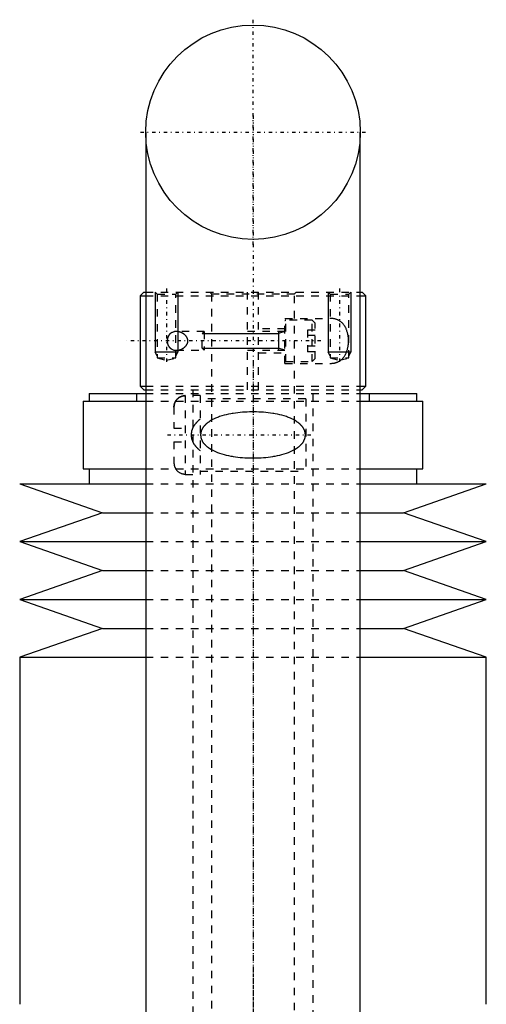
# Model space of a CAD drawing. Extents: x -72 to 70, y -1 to 596.
# Tile 16 of 16: x -31 to 31, y 465 to 596. Entities that reach past the tile are written whole.
import ezdxf

# ---------------------------------------------------------------- set-up
doc = ezdxf.new("R2010")
doc.units = 0
doc.linetypes.add('CENTER', pattern=[1.5, 0.45, -0.5, 0.05, -0.5])
doc.linetypes.add('DASHED', pattern=[2, 1, -1])
for name, color, linetype in [('AM_0', 7, 'CONTINUOUS'), ('AM_10', 7, 'CONTINUOUS'), ('AM_3', 7, 'DASHED'), ('AM_7', 7, 'CENTER')]:
    doc.layers.add(name, color=color, linetype=linetype)

msp = doc.modelspace()

# ---------------------------------------------------------------- linework, layer by layer
at = {"layer": 'AM_0', "color": 7, "linetype": 'CONTINUOUS'}
for p, q in [((-14.25, 580.75), (-14.25, 451.2)), ((14.25, 451.2), (14.25, 580.75)), ((-14.5, 559.5), (-15, 559)), ((-14.5, 559.5), (-14.26, 559.5)), ((14.26, 559.5), (14.5, 559.5)), ((15, 559), (14.5, 559.5)), ((-15, 559), (-15, 547)), ((-15, 559), (-14.26, 559)), ((14.26, 559), (15, 559)), ((15, 547), (15, 559)), ((-21.75, 546), (-21.75, 545)), ((-21.75, 546), (-14.26, 546)), ((-15, 547), (-14.5, 546.5)), ((-15, 547), (-14.26, 547)), ((-14.5, 546.5), (-14.26, 546.5)), ((14.26, 547), (15, 547)), ((14.26, 546.5), (14.5, 546.5)), ((14.26, 546), (21.75, 546)), ((14.5, 546.5), (15, 547)), ((21.75, 545), (21.75, 546)), ((-22.55, 545), (-22.55, 536)), ((-22.55, 545), (-14.25, 545)), ((14.25, 545), (22.55, 545)), ((22.55, 536), (22.55, 545)), ((-22.55, 536), (-14.25, 536)), ((-21.75, 536), (-21.75, 534)), ((14.25, 536), (22.55, 536)), ((21.75, 534), (21.75, 536)), ((-31, 534), (-20, 530.15)), ((-31, 534), (-14.26, 534)), ((14.26, 534), (31, 534)), ((20, 530.15), (31, 534)), ((-20, 530.15), (-31, 526.31)), ((-20, 530.15), (-14.26, 530.15)), ((14.26, 530.15), (20, 530.15)), ((31, 526.31), (20, 530.15)), ((-31, 526.31), (-20, 522.47)), ((-31, 526.31), (-14.26, 526.31)), ((14.26, 526.31), (31, 526.31)), ((20, 522.47), (31, 526.31)), ((-20, 522.47), (-31, 518.62)), ((-20, 522.47), (-14.26, 522.47)), ((14.26, 522.47), (20, 522.47)), ((31, 518.62), (20, 522.47)), ((-31, 518.62), (-20, 514.77)), ((-31, 518.62), (-14.26, 518.62)), ((14.26, 518.62), (31, 518.62)), ((20, 514.77), (31, 518.62)), ((-20, 514.77), (-31, 510.93)), ((-20, 514.77), (-14.26, 514.77)), ((14.26, 514.77), (20, 514.77)), ((31, 510.93), (20, 514.77)), ((-31, 510.93), (-31, 464.79)), ((-31, 510.93), (-14.26, 510.93)), ((14.26, 510.93), (31, 510.93)), ((31, 464.79), (31, 510.93))]:
    msp.add_line(p, q, dxfattribs=at)
msp.add_circle((0, 580.75), 14.25, dxfattribs=at)
at = {"layer": 'AM_10', "color": 7, "linetype": 'CONTINUOUS'}
for p, q in [((-13, 559.5), (-13, 551.5)), ((-10, 559.5), (-10, 551.5)), ((10, 559.5), (10, 551.5)), ((13, 559.5), (13, 551.5)), ((-6.75, 553.97), (3.4, 553.97)), ((4.25, 554.25), (3.4, 553.97)), ((3.4, 554.25), (3.4, 551.75)), ((-10, 551.5), (-13, 551.5)), ((-12.73, 551.03), (-13, 551.5)), ((-10.27, 551.03), (-10, 551.5)), ((-6.75, 552.03), (3.4, 552.03)), ((4.25, 551.75), (3.4, 552.03)), ((13, 551.5), (10, 551.5)), ((10.27, 551.03), (10, 551.5)), ((12.73, 551.03), (13, 551.5))]:
    msp.add_line(p, q, dxfattribs=at)
at = {"layer": 'AM_3', "color": 6, "linetype": 'DASHED'}
for p, q in [((-14.26, 559.5), (14.26, 559.5)), ((-13, 559.5), (-12.73, 559.23)), ((-12.73, 559.23), (-12.73, 550.75)), ((-12.73, 559.23), (-10.27, 559.23)), ((-10.27, 559.23), (-10, 559.5)), ((-10.27, 550.75), (-10.27, 559.23)), ((-5.75, 559.5), (-5.5, 559.25)), ((-5.5, 559.25), (-5.5, 90)), ((-5.5, 559.25), (5.5, 559.25)), ((-0.75, 546.5), (-0.75, 559.5)), ((0.75, 546.5), (0.75, 559.5)), ((5.5, 559.25), (5.75, 559.5)), ((5.5, 90), (5.5, 559.25)), ((10, 559.5), (10.27, 559.23)), ((10.27, 559.23), (10.27, 550.75)), ((10.27, 559.23), (12.73, 559.23)), ((12.73, 559.23), (13, 559.5)), ((12.73, 550.75), (12.73, 559.23)), ((-14.26, 559), (14.26, 559)), ((4.25, 556), (10.2, 556)), ((4.25, 550), (4.25, 556)), ((7.85, 555.75), (4.35, 555.75)), ((4.35, 550.25), (4.35, 555.75)), ((8.25, 555.35), (7.85, 555.75)), ((7.85, 550.25), (7.85, 555.75)), ((8.25, 550.65), (8.25, 555.35)), ((-6.47, 554.25), (-10.2, 554.25)), ((-6.47, 554.25), (-6.75, 553.97)), ((-6.75, 552.03), (-6.75, 553.97)), ((-6.47, 554.25), (-6.47, 551.75)), ((4.25, 554.25), (-0.75, 554.25)), ((4.25, 554.6), (0.75, 554.6)), ((7.25, 554.44), (7.25, 551.56)), ((8.25, 554.44), (7.25, 554.44)), ((8.25, 553.72), (7.25, 553.72)), ((-10.2, 551.75), (-6.47, 551.75)), ((-6.75, 552.03), (-6.47, 551.75)), ((-0.75, 551.75), (4.25, 551.75)), ((0.75, 551.4), (4.25, 551.4)), ((8.25, 552.28), (7.25, 552.28)), ((8.25, 551.56), (7.25, 551.56)), ((-12.73, 550.75), (-11.5, 550.42)), ((-12.73, 550.75), (-10.27, 550.75)), ((-11.5, 550.42), (-10.27, 550.75)), ((4.25, 550), (10.2, 550)), ((4.35, 550.25), (7.85, 550.25)), ((7.85, 550.25), (8.25, 550.65)), ((10.27, 550.75), (11.5, 550.42)), ((10.27, 550.75), (12.73, 550.75)), ((11.5, 550.42), (12.73, 550.75)), ((-15.5, 546), (-15.5, 545)), ((-14.26, 547), (14.26, 547)), ((-14.26, 546.5), (14.26, 546.5)), ((-14.26, 546), (14.26, 546)), ((-8, 546.5), (-8, 133)), ((8, 133), (8, 546.5)), ((15.5, 545), (15.5, 546)), ((-14.25, 545), (14.25, 545)), ((-7, 545.75), (-9, 545.75)), ((-9, 545.75), (-9, 535.25)), ((-7, 545.75), (-7, 535.25)), ((7, 545.3), (-7, 545.3)), ((7, 545.3), (7, 535.7)), ((-10.5, 544.2), (-10.5, 541.4)), ((-10.5, 541.4), (-9, 541.4)), ((-10.5, 539.6), (-10.5, 536.8)), ((-10.5, 539.6), (-9, 539.6)), ((-14.25, 536), (14.25, 536)), ((-7, 535.7), (7, 535.7)), ((-9, 535.25), (-7, 535.25)), ((-14.26, 534), (14.26, 534)), ((-14.26, 530.15), (14.26, 530.15)), ((-14.26, 526.31), (14.26, 526.31)), ((-14.26, 522.47), (14.26, 522.47)), ((-14.26, 518.62), (14.26, 518.62)), ((-14.26, 514.77), (14.26, 514.77)), ((-14.26, 510.93), (14.26, 510.93))]:
    msp.add_line(p, q, dxfattribs=at)
for points in [[(10.2, 550, 0), (10.23, 550, 0), (10.31, 550, 0), (10.38, 550, 0), (10.41, 550.01, 0), (10.45, 550.01, 0), (10.52, 550.02, 0), (10.59, 550.02, 0), (10.67, 550.03, 0), (10.74, 550.05, 0), (10.81, 550.06, 0), (10.84, 550.07, 0), (10.88, 550.08, 0), (10.95, 550.09, 0), (11.02, 550.12, 0), (11.09, 550.14, 0), (11.16, 550.16, 0), (11.22, 550.19, 0), (11.26, 550.2, 0), (11.29, 550.22, 0), (11.35, 550.25, 0), (11.42, 550.28, 0), (11.45, 550.3, 0), (11.48, 550.32, 0), (11.54, 550.36, 0), (11.6, 550.4, 0), (11.63, 550.42, 0), (11.66, 550.44, 0), (11.72, 550.49, 0), (11.77, 550.53, 0), (11.83, 550.58, 0), (11.88, 550.63, 0), (11.93, 550.69, 0), (11.96, 550.72, 0), (11.98, 550.74, 0), (12.03, 550.8, 0), (12.08, 550.86, 0), (12.12, 550.93, 0), (12.17, 550.99, 0), (12.21, 551.06, 0), (12.23, 551.09, 0), (12.25, 551.13, 0), (12.29, 551.2, 0), (12.33, 551.27, 0), (12.36, 551.35, 0), (12.4, 551.43, 0), (12.43, 551.52, 0), (12.45, 551.56, 0), (12.46, 551.6, 0), (12.49, 551.69, 0), (12.52, 551.78, 0), (12.55, 551.87, 0), (12.57, 551.97, 0), (12.59, 552.06, 0), (12.6, 552.11, 0), (12.61, 552.16, 0), (12.63, 552.26, 0), (12.64, 552.36, 0), (12.66, 552.45, 0), (12.67, 552.55, 0), (12.68, 552.65, 0), (12.68, 552.7, 0), (12.68, 552.75, 0), (12.69, 552.85, 0), (12.69, 552.95, 0), (12.69, 553, 0), (12.69, 553.05, 0), (12.69, 553.15, 0), (12.68, 553.25, 0), (12.68, 553.3, 0), (12.68, 553.35, 0), (12.67, 553.45, 0), (12.66, 553.55, 0), (12.64, 553.64, 0), (12.63, 553.74, 0), (12.61, 553.84, 0), (12.6, 553.89, 0), (12.59, 553.94, 0), (12.57, 554.03, 0), (12.55, 554.13, 0), (12.52, 554.22, 0), (12.49, 554.31, 0), (12.46, 554.4, 0), (12.45, 554.44, 0), (12.43, 554.48, 0), (12.4, 554.57, 0), (12.36, 554.65, 0), (12.33, 554.73, 0), (12.29, 554.8, 0), (12.25, 554.87, 0), (12.23, 554.91, 0), (12.21, 554.94, 0), (12.17, 555.01, 0), (12.12, 555.07, 0), (12.08, 555.14, 0), (12.03, 555.2, 0), (11.98, 555.26, 0), (11.96, 555.28, 0), (11.93, 555.31, 0), (11.88, 555.37, 0), (11.83, 555.42, 0), (11.77, 555.47, 0), (11.72, 555.51, 0), (11.66, 555.56, 0), (11.63, 555.58, 0), (11.6, 555.6, 0), (11.54, 555.64, 0), (11.48, 555.68, 0), (11.45, 555.7, 0), (11.42, 555.72, 0), (11.35, 555.75, 0), (11.29, 555.78, 0), (11.26, 555.8, 0), (11.22, 555.81, 0), (11.16, 555.84, 0), (11.09, 555.86, 0), (11.02, 555.88, 0), (10.95, 555.91, 0), (10.88, 555.92, 0), (10.84, 555.93, 0), (10.81, 555.94, 0), (10.74, 555.95, 0), (10.67, 555.97, 0), (10.59, 555.98, 0), (10.52, 555.98, 0), (10.45, 555.99, 0), (10.41, 555.99, 0), (10.38, 556, 0), (10.31, 556, 0), (10.23, 556, 0), (10.2, 556, 0)], [(-10.2, 554.25, 0), (-10.24, 554.25, 0), (-10.34, 554.24, 0), (-10.43, 554.23, 0), (-10.48, 554.22, 0), (-10.53, 554.21, 0), (-10.62, 554.18, 0), (-10.71, 554.14, 0), (-10.8, 554.1, 0), (-10.85, 554.07, 0), (-10.87, 554.06, 0), (-10.88, 554.05, 0), (-10.89, 554.05, 0), (-10.89, 554.04, 0), (-10.91, 554.03, 0), (-10.92, 554.02, 0), (-10.93, 554.01, 0), (-10.95, 554, 0), (-10.96, 553.99, 0), (-10.97, 553.99, 0), (-10.97, 553.98, 0), (-10.99, 553.97, 0), (-11, 553.96, 0), (-11.01, 553.95, 0), (-11.01, 553.95, 0), (-11.02, 553.94, 0), (-11.04, 553.92, 0), (-11.04, 553.92, 0), (-11.05, 553.91, 0), (-11.06, 553.9, 0), (-11.07, 553.89, 0), (-11.08, 553.88, 0), (-11.09, 553.86, 0), (-11.11, 553.85, 0), (-11.11, 553.84, 0), (-11.12, 553.84, 0), (-11.13, 553.82, 0), (-11.14, 553.81, 0), (-11.15, 553.79, 0), (-11.16, 553.78, 0), (-11.17, 553.77, 0), (-11.18, 553.76, 0), (-11.18, 553.75, 0), (-11.19, 553.73, 0), (-11.2, 553.72, 0), (-11.21, 553.7, 0), (-11.22, 553.69, 0), (-11.23, 553.67, 0), (-11.23, 553.66, 0), (-11.24, 553.65, 0), (-11.25, 553.64, 0), (-11.26, 553.62, 0), (-11.27, 553.6, 0), (-11.27, 553.58, 0), (-11.28, 553.56, 0), (-11.29, 553.55, 0), (-11.29, 553.55, 0), (-11.3, 553.53, 0), (-11.31, 553.51, 0), (-11.31, 553.49, 0), (-11.32, 553.47, 0), (-11.33, 553.45, 0), (-11.33, 553.44, 0), (-11.33, 553.43, 0), (-11.34, 553.41, 0), (-11.35, 553.39, 0), (-11.35, 553.38, 0), (-11.35, 553.37, 0), (-11.36, 553.35, 0), (-11.36, 553.33, 0), (-11.36, 553.32, 0), (-11.37, 553.31, 0), (-11.37, 553.29, 0), (-11.37, 553.27, 0), (-11.38, 553.24, 0), (-11.38, 553.22, 0), (-11.38, 553.2, 0), (-11.39, 553.19, 0), (-11.39, 553.18, 0), (-11.39, 553.16, 0), (-11.39, 553.14, 0), (-11.39, 553.12, 0), (-11.4, 553.1, 0), (-11.4, 553.07, 0), (-11.4, 553.06, 0), (-11.4, 553.05, 0), (-11.4, 553.03, 0), (-11.4, 553.01, 0), (-11.4, 553, 0)], [(-10.2, 551.75, 0), (-10.18, 551.75, 0), (-10.15, 551.75, 0), (-10.11, 551.75, 0), (-10.1, 551.75, 0), (-10.08, 551.75, 0), (-10.04, 551.76, 0), (-10.01, 551.76, 0), (-9.97, 551.77, 0), (-9.94, 551.77, 0), (-9.9, 551.78, 0), (-9.88, 551.78, 0), (-9.87, 551.79, 0), (-9.83, 551.79, 0), (-9.79, 551.8, 0), (-9.76, 551.81, 0), (-9.72, 551.82, 0), (-9.68, 551.84, 0), (-9.67, 551.84, 0), (-9.65, 551.85, 0), (-9.61, 551.86, 0), (-9.58, 551.88, 0), (-9.56, 551.88, 0), (-9.54, 551.89, 0), (-9.5, 551.91, 0), (-9.47, 551.92, 0), (-9.45, 551.93, 0), (-9.43, 551.94, 0), (-9.4, 551.96, 0), (-9.36, 551.98, 0), (-9.33, 552, 0), (-9.3, 552.02, 0), (-9.26, 552.04, 0), (-9.25, 552.05, 0), (-9.23, 552.06, 0), (-9.2, 552.08, 0), (-9.16, 552.11, 0), (-9.13, 552.13, 0), (-9.1, 552.16, 0), (-9.07, 552.18, 0), (-9.06, 552.2, 0), (-9.04, 552.21, 0), (-9.01, 552.24, 0), (-8.98, 552.27, 0), (-8.96, 552.3, 0), (-8.93, 552.33, 0), (-8.9, 552.36, 0), (-8.89, 552.38, 0), (-8.87, 552.4, 0), (-8.85, 552.43, 0), (-8.82, 552.47, 0), (-8.8, 552.51, 0), (-8.78, 552.55, 0), (-8.76, 552.58, 0), (-8.75, 552.61, 0), (-8.74, 552.63, 0), (-8.72, 552.67, 0), (-8.7, 552.71, 0), (-8.69, 552.75, 0), (-8.68, 552.8, 0), (-8.67, 552.84, 0), (-8.67, 552.86, 0), (-8.66, 552.89, 0), (-8.66, 552.93, 0), (-8.66, 552.98, 0), (-8.66, 553, 0), (-8.66, 553.02, 0), (-8.66, 553.07, 0), (-8.66, 553.11, 0), (-8.67, 553.14, 0), (-8.67, 553.16, 0), (-8.68, 553.2, 0), (-8.69, 553.25, 0), (-8.7, 553.29, 0), (-8.72, 553.33, 0), (-8.74, 553.37, 0), (-8.75, 553.39, 0), (-8.76, 553.42, 0), (-8.78, 553.45, 0), (-8.8, 553.49, 0), (-8.82, 553.53, 0), (-8.85, 553.57, 0), (-8.87, 553.6, 0), (-8.89, 553.62, 0), (-8.9, 553.64, 0), (-8.93, 553.67, 0), (-8.96, 553.7, 0), (-8.98, 553.73, 0), (-9.01, 553.76, 0), (-9.04, 553.79, 0), (-9.06, 553.8, 0), (-9.07, 553.82, 0), (-9.1, 553.84, 0), (-9.13, 553.87, 0), (-9.16, 553.89, 0), (-9.2, 553.92, 0), (-9.23, 553.94, 0), (-9.25, 553.95, 0), (-9.26, 553.96, 0), (-9.3, 553.98, 0), (-9.33, 554, 0), (-9.36, 554.02, 0), (-9.4, 554.04, 0), (-9.43, 554.06, 0), (-9.45, 554.07, 0), (-9.47, 554.08, 0), (-9.5, 554.09, 0), (-9.54, 554.11, 0), (-9.56, 554.12, 0), (-9.58, 554.12, 0), (-9.61, 554.14, 0), (-9.65, 554.15, 0), (-9.67, 554.16, 0), (-9.68, 554.16, 0), (-9.72, 554.18, 0), (-9.76, 554.19, 0), (-9.79, 554.2, 0), (-9.83, 554.21, 0), (-9.87, 554.21, 0), (-9.88, 554.22, 0), (-9.9, 554.22, 0), (-9.94, 554.23, 0), (-9.97, 554.23, 0), (-10.01, 554.24, 0), (-10.04, 554.24, 0), (-10.08, 554.25, 0), (-10.1, 554.25, 0), (-10.11, 554.25, 0), (-10.15, 554.25, 0), (-10.18, 554.25, 0), (-10.2, 554.25, 0)], [(-11.4, 553, 0), (-11.4, 552.99, 0), (-11.4, 552.97, 0), (-11.4, 552.95, 0), (-11.4, 552.94, 0), (-11.4, 552.93, 0), (-11.4, 552.9, 0), (-11.39, 552.88, 0), (-11.39, 552.86, 0), (-11.39, 552.84, 0), (-11.39, 552.82, 0), (-11.39, 552.81, 0), (-11.38, 552.8, 0), (-11.38, 552.78, 0), (-11.38, 552.76, 0), (-11.37, 552.73, 0), (-11.37, 552.71, 0), (-11.37, 552.69, 0), (-11.36, 552.68, 0), (-11.36, 552.67, 0), (-11.36, 552.65, 0), (-11.35, 552.63, 0), (-11.35, 552.62, 0), (-11.35, 552.61, 0), (-11.34, 552.59, 0), (-11.33, 552.57, 0), (-11.33, 552.56, 0), (-11.33, 552.55, 0), (-11.32, 552.53, 0), (-11.31, 552.51, 0), (-11.31, 552.49, 0), (-11.3, 552.47, 0), (-11.29, 552.45, 0), (-11.29, 552.45, 0), (-11.28, 552.44, 0), (-11.27, 552.42, 0), (-11.27, 552.4, 0), (-11.26, 552.38, 0), (-11.25, 552.36, 0), (-11.24, 552.35, 0), (-11.23, 552.34, 0), (-11.23, 552.33, 0), (-11.22, 552.31, 0), (-11.21, 552.3, 0), (-11.2, 552.28, 0), (-11.19, 552.27, 0), (-11.18, 552.25, 0), (-11.18, 552.24, 0), (-11.17, 552.23, 0), (-11.16, 552.22, 0), (-11.15, 552.21, 0), (-11.14, 552.19, 0), (-11.13, 552.18, 0), (-11.12, 552.16, 0), (-11.11, 552.16, 0), (-11.11, 552.15, 0), (-11.09, 552.14, 0), (-11.08, 552.12, 0), (-11.07, 552.11, 0), (-11.06, 552.1, 0), (-11.05, 552.09, 0), (-11.04, 552.08, 0), (-11.04, 552.08, 0), (-11.02, 552.06, 0), (-11.01, 552.05, 0), (-11.01, 552.05, 0), (-11, 552.04, 0), (-10.99, 552.03, 0), (-10.97, 552.02, 0), (-10.97, 552.01, 0), (-10.96, 552.01, 0), (-10.95, 552, 0), (-10.93, 551.99, 0), (-10.92, 551.98, 0), (-10.91, 551.97, 0), (-10.89, 551.96, 0), (-10.89, 551.95, 0), (-10.88, 551.95, 0), (-10.87, 551.94, 0), (-10.85, 551.93, 0), (-10.8, 551.9, 0), (-10.71, 551.86, 0), (-10.62, 551.82, 0), (-10.53, 551.79, 0), (-10.48, 551.78, 0), (-10.43, 551.77, 0), (-10.34, 551.76, 0), (-10.24, 551.75, 0), (-10.2, 551.75, 0)], [(-10.5, 544.2, 0), (-10.5, 544.21, 0), (-10.5, 544.23, 0), (-10.5, 544.25, 0), (-10.5, 544.26, 0), (-10.5, 544.28, 0), (-10.5, 544.3, 0), (-10.5, 544.32, 0), (-10.49, 544.34, 0), (-10.49, 544.36, 0), (-10.49, 544.38, 0), (-10.49, 544.4, 0), (-10.49, 544.41, 0), (-10.48, 544.43, 0), (-10.48, 544.45, 0), (-10.48, 544.47, 0), (-10.47, 544.5, 0), (-10.47, 544.52, 0), (-10.46, 544.53, 0), (-10.46, 544.54, 0), (-10.46, 544.56, 0), (-10.45, 544.58, 0), (-10.45, 544.59, 0), (-10.45, 544.61, 0), (-10.44, 544.63, 0), (-10.43, 544.65, 0), (-10.43, 544.66, 0), (-10.43, 544.67, 0), (-10.42, 544.69, 0), (-10.41, 544.71, 0), (-10.41, 544.73, 0), (-10.4, 544.75, 0), (-10.39, 544.77, 0), (-10.39, 544.78, 0), (-10.38, 544.79, 0), (-10.37, 544.81, 0), (-10.37, 544.83, 0), (-10.36, 544.85, 0), (-10.35, 544.87, 0), (-10.34, 544.89, 0), (-10.33, 544.9, 0), (-10.33, 544.91, 0), (-10.32, 544.92, 0), (-10.31, 544.94, 0), (-10.3, 544.96, 0), (-10.29, 544.98, 0), (-10.27, 545, 0), (-10.27, 545.01, 0), (-10.26, 545.02, 0), (-10.25, 545.04, 0), (-10.24, 545.06, 0), (-10.22, 545.08, 0), (-10.21, 545.1, 0), (-10.2, 545.11, 0), (-10.19, 545.12, 0), (-10.18, 545.13, 0), (-10.17, 545.15, 0), (-10.16, 545.17, 0), (-10.14, 545.18, 0), (-10.13, 545.2, 0), (-10.11, 545.22, 0), (-10.11, 545.22, 0), (-10.1, 545.23, 0), (-10.09, 545.25, 0), (-10.07, 545.26, 0), (-10.06, 545.27, 0), (-10.06, 545.28, 0), (-10.04, 545.29, 0), (-10.03, 545.31, 0), (-10.02, 545.31, 0), (-10.01, 545.32, 0), (-9.99, 545.34, 0), (-9.98, 545.35, 0), (-9.96, 545.36, 0), (-9.94, 545.38, 0), (-9.93, 545.39, 0), (-9.92, 545.4, 0), (-9.91, 545.41, 0), (-9.89, 545.42, 0), (-9.87, 545.43, 0), (-9.86, 545.45, 0), (-9.84, 545.46, 0), (-9.82, 545.47, 0), (-9.81, 545.48, 0), (-9.8, 545.48, 0), (-9.78, 545.5, 0), (-9.76, 545.51, 0), (-9.74, 545.52, 0), (-9.72, 545.53, 0), (-9.7, 545.54, 0), (-9.69, 545.54, 0), (-9.68, 545.55, 0), (-9.66, 545.56, 0), (-9.64, 545.57, 0), (-9.62, 545.58, 0), (-9.61, 545.59, 0), (-9.59, 545.6, 0), (-9.58, 545.6, 0), (-9.57, 545.6, 0), (-9.55, 545.61, 0), (-9.53, 545.62, 0), (-9.51, 545.63, 0), (-9.49, 545.63, 0), (-9.47, 545.64, 0), (-9.46, 545.64, 0), (-9.45, 545.65, 0), (-9.42, 545.65, 0), (-9.4, 545.66, 0), (-9.39, 545.66, 0), (-9.38, 545.67, 0), (-9.36, 545.67, 0), (-9.34, 545.68, 0), (-9.33, 545.68, 0), (-9.32, 545.68, 0), (-9.29, 545.69, 0), (-9.27, 545.69, 0), (-9.25, 545.69, 0), (-9.23, 545.7, 0), (-9.21, 545.7, 0), (-9.19, 545.7, 0), (-9.18, 545.7, 0), (-9.16, 545.71, 0), (-9.14, 545.71, 0), (-9.12, 545.71, 0), (-9.1, 545.71, 0), (-9.07, 545.71, 0), (-9.06, 545.71, 0), (-9.05, 545.71, 0), (-9.03, 545.72, 0), (-9.01, 545.72, 0), (-9, 545.72, 0)], [(-10.28, 545, 0), (-10.29, 544.98, 0), (-10.31, 544.94, 0), (-10.33, 544.9, 0), (-10.34, 544.88, 0), (-10.35, 544.85, 0), (-10.37, 544.81, 0), (-10.39, 544.77, 0), (-10.41, 544.73, 0), (-10.42, 544.69, 0), (-10.44, 544.64, 0), (-10.44, 544.62, 0), (-10.45, 544.6, 0), (-10.46, 544.55, 0), (-10.47, 544.5, 0), (-10.48, 544.46, 0), (-10.49, 544.41, 0), (-10.49, 544.36, 0), (-10.49, 544.34, 0), (-10.5, 544.32, 0), (-10.5, 544.27, 0), (-10.5, 544.22, 0), (-10.5, 544.2, 0)], [(-9, 545.72, 0), (-9.04, 545.72, 0), (-9.12, 545.71, 0), (-9.21, 545.7, 0), (-9.25, 545.69, 0), (-9.29, 545.69, 0), (-9.38, 545.67, 0), (-9.46, 545.64, 0), (-9.54, 545.61, 0), (-9.61, 545.58, 0), (-9.69, 545.55, 0), (-9.73, 545.53, 0), (-9.77, 545.5, 0), (-9.84, 545.46, 0), (-9.91, 545.41, 0), (-9.98, 545.35, 0), (-10.04, 545.3, 0), (-10.09, 545.24, 0), (-10.12, 545.21, 0), (-10.15, 545.18, 0), (-10.2, 545.11, 0), (-10.25, 545.04, 0), (-10.28, 545, 0)], [(0, 543.56, 0), (-0.15, 543.56, 0), (-0.45, 543.55, 0), (-0.76, 543.54, 0), (-0.92, 543.54, 0), (-1.07, 543.53, 0), (-1.38, 543.51, 0), (-1.7, 543.48, 0), (-2.01, 543.45, 0), (-2.32, 543.41, 0), (-2.63, 543.36, 0), (-2.79, 543.34, 0), (-2.94, 543.31, 0), (-3.25, 543.25, 0), (-3.55, 543.18, 0), (-3.85, 543.11, 0), (-4.14, 543.02, 0), (-4.43, 542.93, 0), (-4.57, 542.88, 0), (-4.71, 542.83, 0), (-4.99, 542.72, 0), (-5.25, 542.59, 0), (-5.38, 542.53, 0), (-5.51, 542.46, 0), (-5.75, 542.31, 0), (-5.89, 542.21, 0), (-5.93, 542.19, 0), (-5.97, 542.16, 0), (-5.99, 542.14, 0), (-6.01, 542.13, 0), (-6.05, 542.1, 0), (-6.08, 542.07, 0), (-6.1, 542.06, 0), (-6.12, 542.04, 0), (-6.16, 542.01, 0), (-6.19, 541.98, 0), (-6.21, 541.96, 0), (-6.23, 541.94, 0), (-6.26, 541.91, 0), (-6.3, 541.88, 0), (-6.33, 541.84, 0), (-6.37, 541.81, 0), (-6.4, 541.77, 0), (-6.42, 541.75, 0), (-6.44, 541.74, 0), (-6.47, 541.7, 0), (-6.5, 541.66, 0), (-6.54, 541.62, 0), (-6.57, 541.58, 0), (-6.6, 541.54, 0), (-6.61, 541.51, 0), (-6.63, 541.49, 0), (-6.66, 541.45, 0), (-6.69, 541.41, 0), (-6.71, 541.36, 0), (-6.74, 541.32, 0), (-6.76, 541.27, 0), (-6.77, 541.25, 0), (-6.79, 541.22, 0), (-6.81, 541.17, 0), (-6.83, 541.13, 0), (-6.85, 541.08, 0), (-6.87, 541.03, 0), (-6.88, 540.98, 0), (-6.89, 540.95, 0), (-6.9, 540.93, 0), (-6.91, 540.88, 0), (-6.92, 540.83, 0), (-6.93, 540.78, 0), (-6.94, 540.73, 0), (-6.95, 540.68, 0), (-6.95, 540.65, 0), (-6.95, 540.63, 0), (-6.96, 540.58, 0), (-6.96, 540.53, 0), (-6.96, 540.5, 0), (-6.96, 540.47, 0), (-6.96, 540.42, 0), (-6.95, 540.37, 0), (-6.95, 540.35, 0), (-6.95, 540.32, 0), (-6.94, 540.27, 0), (-6.93, 540.22, 0), (-6.92, 540.17, 0), (-6.91, 540.12, 0), (-6.9, 540.07, 0), (-6.89, 540.05, 0), (-6.88, 540.02, 0), (-6.87, 539.97, 0), (-6.85, 539.92, 0), (-6.83, 539.87, 0), (-6.81, 539.83, 0), (-6.79, 539.78, 0), (-6.77, 539.75, 0), (-6.76, 539.73, 0), (-6.74, 539.68, 0), (-6.71, 539.64, 0), (-6.69, 539.59, 0), (-6.66, 539.55, 0), (-6.63, 539.51, 0), (-6.61, 539.49, 0), (-6.6, 539.46, 0), (-6.57, 539.42, 0), (-6.54, 539.38, 0), (-6.5, 539.34, 0), (-6.47, 539.3, 0), (-6.44, 539.26, 0), (-6.42, 539.25, 0), (-6.4, 539.23, 0), (-6.37, 539.19, 0), (-6.33, 539.16, 0), (-6.3, 539.12, 0), (-6.26, 539.09, 0), (-6.23, 539.06, 0), (-6.21, 539.04, 0), (-6.19, 539.02, 0), (-6.16, 538.99, 0), (-6.12, 538.96, 0), (-6.1, 538.94, 0), (-6.08, 538.93, 0), (-6.05, 538.9, 0), (-6.01, 538.87, 0), (-5.99, 538.86, 0), (-5.97, 538.84, 0), (-5.93, 538.81, 0), (-5.89, 538.79, 0), (-5.75, 538.69, 0), (-5.51, 538.54, 0), (-5.25, 538.41, 0), (-4.99, 538.28, 0), (-4.71, 538.17, 0), (-4.57, 538.12, 0), (-4.43, 538.07, 0), (-4.14, 537.98, 0), (-3.85, 537.89, 0), (-3.55, 537.82, 0), (-3.25, 537.75, 0), (-2.94, 537.69, 0), (-2.79, 537.66, 0), (-2.63, 537.64, 0), (-2.32, 537.59, 0), (-2.01, 537.55, 0), (-1.7, 537.52, 0), (-1.38, 537.49, 0), (-1.07, 537.47, 0), (-0.92, 537.46, 0), (-0.76, 537.46, 0), (-0.45, 537.45, 0), (-0.15, 537.44, 0), (0, 537.44, 0), (0.15, 537.44, 0), (0.45, 537.45, 0), (0.76, 537.46, 0), (0.92, 537.46, 0), (1.07, 537.47, 0), (1.38, 537.49, 0), (1.7, 537.52, 0), (2.01, 537.55, 0), (2.32, 537.59, 0), (2.63, 537.64, 0), (2.79, 537.66, 0), (2.94, 537.69, 0), (3.25, 537.75, 0), (3.55, 537.82, 0), (3.85, 537.89, 0), (4.14, 537.98, 0), (4.43, 538.07, 0), (4.57, 538.12, 0), (4.71, 538.17, 0), (4.99, 538.28, 0), (5.25, 538.41, 0), (5.51, 538.54, 0), (5.75, 538.69, 0), (5.89, 538.79, 0), (5.93, 538.81, 0), (5.97, 538.84, 0), (5.99, 538.86, 0), (6.01, 538.87, 0), (6.05, 538.9, 0), (6.08, 538.93, 0), (6.1, 538.94, 0), (6.12, 538.96, 0), (6.16, 538.99, 0), (6.19, 539.02, 0), (6.21, 539.04, 0), (6.23, 539.06, 0), (6.26, 539.09, 0), (6.3, 539.12, 0), (6.33, 539.16, 0), (6.37, 539.19, 0), (6.4, 539.23, 0), (6.42, 539.25, 0), (6.44, 539.26, 0), (6.47, 539.3, 0), (6.5, 539.34, 0), (6.54, 539.38, 0), (6.57, 539.42, 0), (6.6, 539.46, 0), (6.61, 539.49, 0), (6.63, 539.51, 0), (6.66, 539.55, 0), (6.69, 539.59, 0), (6.71, 539.64, 0), (6.74, 539.68, 0), (6.76, 539.73, 0), (6.77, 539.75, 0), (6.79, 539.78, 0), (6.81, 539.83, 0), (6.83, 539.87, 0), (6.85, 539.92, 0), (6.87, 539.97, 0), (6.88, 540.02, 0), (6.89, 540.05, 0), (6.9, 540.07, 0), (6.91, 540.12, 0), (6.92, 540.17, 0), (6.93, 540.22, 0), (6.94, 540.27, 0), (6.95, 540.32, 0), (6.95, 540.35, 0), (6.95, 540.37, 0), (6.96, 540.42, 0), (6.96, 540.47, 0), (6.96, 540.5, 0), (6.96, 540.53, 0), (6.96, 540.58, 0), (6.95, 540.63, 0), (6.95, 540.65, 0), (6.95, 540.68, 0), (6.94, 540.73, 0), (6.93, 540.78, 0), (6.92, 540.83, 0), (6.91, 540.88, 0), (6.9, 540.93, 0), (6.89, 540.95, 0), (6.88, 540.98, 0), (6.87, 541.03, 0), (6.85, 541.08, 0), (6.83, 541.13, 0), (6.81, 541.17, 0), (6.79, 541.22, 0), (6.77, 541.25, 0), (6.76, 541.27, 0), (6.74, 541.32, 0), (6.71, 541.36, 0), (6.69, 541.41, 0), (6.66, 541.45, 0), (6.63, 541.49, 0), (6.61, 541.51, 0), (6.6, 541.54, 0), (6.57, 541.58, 0), (6.54, 541.62, 0), (6.5, 541.66, 0), (6.47, 541.7, 0), (6.44, 541.74, 0), (6.42, 541.75, 0), (6.4, 541.77, 0), (6.37, 541.81, 0), (6.33, 541.84, 0), (6.3, 541.88, 0), (6.26, 541.91, 0), (6.23, 541.94, 0), (6.21, 541.96, 0), (6.19, 541.98, 0), (6.16, 542.01, 0), (6.12, 542.04, 0), (6.1, 542.06, 0), (6.08, 542.07, 0), (6.05, 542.1, 0), (6.01, 542.13, 0), (5.99, 542.14, 0), (5.97, 542.16, 0), (5.93, 542.19, 0), (5.89, 542.21, 0), (5.75, 542.31, 0), (5.51, 542.46, 0), (5.38, 542.53, 0), (5.25, 542.59, 0), (4.99, 542.72, 0), (4.71, 542.83, 0), (4.57, 542.88, 0), (4.43, 542.93, 0), (4.14, 543.02, 0), (3.85, 543.11, 0), (3.55, 543.18, 0), (3.25, 543.25, 0), (2.94, 543.31, 0), (2.79, 543.34, 0), (2.63, 543.36, 0), (2.32, 543.41, 0), (2.01, 543.45, 0), (1.7, 543.48, 0), (1.38, 543.51, 0), (1.07, 543.53, 0), (0.92, 543.54, 0), (0.76, 543.54, 0), (0.45, 543.55, 0), (0.15, 543.56, 0), (0, 543.56, 0)], [(-7, 542.59, 0), (-7.11, 542.51, 0), (-7.24, 542.4, 0), (-7.27, 542.37, 0), (-7.31, 542.34, 0), (-7.32, 542.32, 0), (-7.34, 542.31, 0), (-7.38, 542.28, 0), (-7.41, 542.24, 0), (-7.44, 542.21, 0), (-7.47, 542.18, 0), (-7.5, 542.15, 0), (-7.52, 542.13, 0), (-7.54, 542.11, 0), (-7.57, 542.08, 0), (-7.6, 542.04, 0), (-7.61, 542.03, 0), (-7.63, 542.01, 0), (-7.65, 541.97, 0), (-7.68, 541.94, 0), (-7.7, 541.92, 0), (-7.71, 541.9, 0), (-7.74, 541.87, 0), (-7.76, 541.83, 0), (-7.79, 541.79, 0), (-7.81, 541.76, 0), (-7.84, 541.72, 0), (-7.85, 541.7, 0), (-7.86, 541.68, 0), (-7.89, 541.64, 0), (-7.91, 541.6, 0), (-7.93, 541.56, 0), (-7.95, 541.52, 0), (-7.98, 541.48, 0), (-7.99, 541.46, 0), (-8, 541.44, 0), (-8.02, 541.4, 0), (-8.04, 541.35, 0), (-8.05, 541.31, 0), (-8.07, 541.26, 0), (-8.09, 541.22, 0), (-8.1, 541.2, 0), (-8.1, 541.17, 0), (-8.12, 541.13, 0), (-8.13, 541.08, 0), (-8.15, 541.03, 0), (-8.16, 540.99, 0), (-8.17, 540.94, 0), (-8.17, 540.92, 0), (-8.18, 540.89, 0), (-8.19, 540.85, 0), (-8.19, 540.8, 0), (-8.2, 540.75, 0), (-8.21, 540.71, 0), (-8.21, 540.66, 0), (-8.21, 540.64, 0), (-8.21, 540.61, 0), (-8.21, 540.57, 0), (-8.22, 540.52, 0), (-8.22, 540.5, 0), (-8.22, 540.48, 0), (-8.21, 540.43, 0), (-8.21, 540.39, 0), (-8.21, 540.36, 0), (-8.21, 540.34, 0), (-8.21, 540.29, 0), (-8.2, 540.25, 0), (-8.19, 540.2, 0), (-8.19, 540.15, 0), (-8.18, 540.11, 0), (-8.17, 540.08, 0), (-8.17, 540.06, 0), (-8.16, 540.01, 0), (-8.15, 539.97, 0), (-8.13, 539.92, 0), (-8.12, 539.87, 0), (-8.1, 539.83, 0), (-8.1, 539.8, 0), (-8.09, 539.78, 0), (-8.07, 539.74, 0), (-8.05, 539.69, 0), (-8.04, 539.65, 0), (-8.02, 539.6, 0), (-8, 539.56, 0), (-7.99, 539.54, 0), (-7.98, 539.52, 0), (-7.95, 539.48, 0), (-7.93, 539.44, 0), (-7.91, 539.4, 0), (-7.89, 539.36, 0), (-7.86, 539.32, 0), (-7.85, 539.3, 0), (-7.84, 539.28, 0), (-7.81, 539.24, 0), (-7.79, 539.21, 0), (-7.76, 539.17, 0), (-7.74, 539.13, 0), (-7.71, 539.1, 0), (-7.7, 539.08, 0), (-7.68, 539.06, 0), (-7.65, 539.03, 0), (-7.63, 538.99, 0), (-7.61, 538.97, 0), (-7.6, 538.96, 0), (-7.57, 538.92, 0), (-7.54, 538.89, 0), (-7.52, 538.87, 0), (-7.5, 538.85, 0), (-7.47, 538.82, 0), (-7.44, 538.79, 0), (-7.41, 538.76, 0), (-7.38, 538.72, 0), (-7.34, 538.69, 0), (-7.32, 538.68, 0), (-7.31, 538.66, 0), (-7.27, 538.63, 0), (-7.24, 538.6, 0), (-7.11, 538.49, 0), (-7, 538.41, 0)], [(-10.5, 536.8, 0), (-10.5, 536.78, 0), (-10.5, 536.73, 0), (-10.5, 536.68, 0), (-10.49, 536.66, 0), (-10.49, 536.64, 0), (-10.49, 536.59, 0), (-10.48, 536.54, 0), (-10.47, 536.5, 0), (-10.46, 536.45, 0), (-10.45, 536.4, 0), (-10.44, 536.38, 0), (-10.44, 536.36, 0), (-10.42, 536.31, 0), (-10.41, 536.27, 0), (-10.39, 536.23, 0), (-10.37, 536.19, 0), (-10.35, 536.15, 0), (-10.34, 536.12, 0), (-10.33, 536.1, 0), (-10.31, 536.06, 0), (-10.29, 536.02, 0), (-10.28, 536, 0)], [(-10.28, 536, 0), (-10.25, 535.96, 0), (-10.2, 535.89, 0), (-10.15, 535.82, 0), (-10.12, 535.79, 0), (-10.09, 535.76, 0), (-10.04, 535.7, 0), (-9.98, 535.65, 0), (-9.91, 535.59, 0), (-9.84, 535.54, 0), (-9.77, 535.5, 0), (-9.73, 535.47, 0), (-9.69, 535.45, 0), (-9.61, 535.42, 0), (-9.54, 535.39, 0), (-9.46, 535.36, 0), (-9.38, 535.33, 0), (-9.29, 535.31, 0), (-9.25, 535.31, 0), (-9.21, 535.3, 0), (-9.12, 535.29, 0), (-9.04, 535.28, 0), (-9, 535.28, 0)]]:
    msp.add_polyline3d(points, dxfattribs=at)
for centre, start, end in [((4.35, 555.65), 90, 180), ((4.35, 550.35), 180, 270)]:
    msp.add_arc(centre, 0.1, start, end, dxfattribs=at)
at = {"layer": 'AM_7', "color": 4, "linetype": 'CENTER'}
for p, q in [((0, 565.79), (0, 595.71)), ((0, 582.98), (0, 66.53)), ((-14.96, 580.75), (14.96, 580.75)), ((-11.5, 559.95), (-11.5, 549.97)), ((11.5, 559.95), (11.5, 549.97)), ((9, 553), (-16.75, 553)), ((0, 550.06), (0, 460.73)), ((-11.38, 540.5), (7.87, 540.5)), ((0, 468.85), (0, 379.52))]:
    msp.add_line(p, q, dxfattribs=at)

doc.saveas('drawing.dxf')
